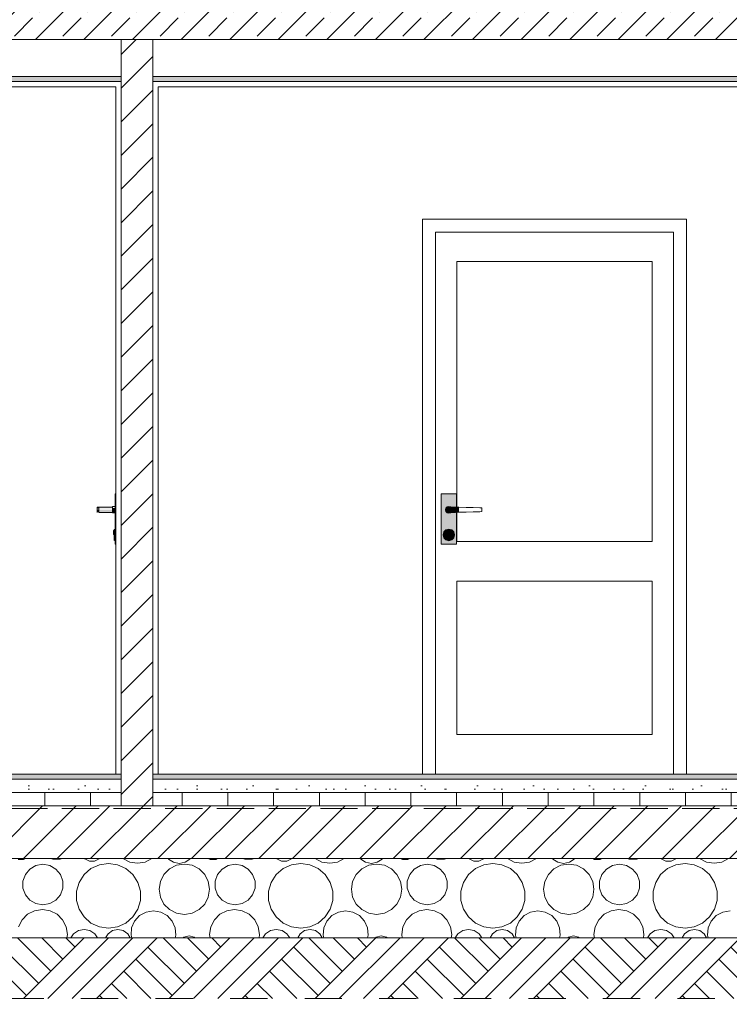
# Model space of a CAD drawing. Header units: millimetres. Extents: x -101298 to -58298, y 45839 to 66839.
# Tile 4 of 124: x -93972 to -91286, y 49698 to 53424. Entities that reach past the tile are written whole.
import ezdxf

# ---------------------------------------------------------------- set-up
doc = ezdxf.new("R2010")
doc.units = ezdxf.units.MM
doc.header["$MEASUREMENT"] = 0
doc.linetypes.add('Krawędzie ukryte', pattern=[195.611112, 141.111112, -54.5])
doc.linetypes.add('Przerywana', pattern=[282.222223, 141.111112, -141.111112])
for name, color, linetype, lineweight in [('Nowe_Konstrukcja - Stropy_Nr_pióra__21', 7, 'Continuous', 20), ('Nowe_Konstrukcja - Stropy_Nr_pióra__3', 7, 'Continuous', 13), ('Nowe_Konstrukcja - Ściany zew_Nr_pióra__106', 252, 'Continuous', 13), ('Nowe_Konstrukcja - Ściany zew_Nr_pióra__18', 9, 'Continuous', 15), ('Nowe_Konstrukcja - Ściany zew_Nr_pióra__19', 255, 'Continuous', 0), ('Nowe_Konstrukcja - Ściany zew_Nr_pióra__21', 7, 'Continuous', 20), ('Nowe_Konstrukcja - Ściany zew_Nr_pióra__3', 7, 'Continuous', 13)]:
    doc.layers.add(name, color=color, linetype=linetype, lineweight=lineweight)
for name, color, linetype, lineweight, true_color in [('Nowe_Konstrukcja - Stropy_Nr_pióra__23', 7, 'Continuous', 13, 0x858585), ('Nowe_Konstrukcja - Ściany zew_Nr_pióra__102', 7, 'Continuous', 13, 0x3e3e3e), ('Nowe_Konstrukcja - Ściany zew_Nr_pióra__142', 7, 'Continuous', 0, 0xe8e8e8), ('Nowe_Konstrukcja - Ściany zew_Nr_pióra__23', 7, 'Continuous', 13, 0x858585), ('Nowe_Konstrukcja - Ściany zew_Nr_pióra__61', 7, 'Continuous', 18, 0x6a6a6a), ('Nowe_Konstrukcja - Ściany zew_Nr_pióra__62', 7, 'Continuous', 18, 0xaaaaaa)]:
    doc.layers.add(name, color=color, linetype=linetype, lineweight=lineweight, true_color=true_color)
pattern_1 = [(45, (0, 0), (-63.63961, 63.63961), [])]
pattern_2 = [(0, (0, 0), (0, 389.7114), [24.375, -200.625]), (0, (112.5, 194.86), (0, 389.7114), [24.375, -200.625]), (60, (0, 0), (-337.5, 194.8557), [24.375, -200.625]), (60, (225, 0), (-337.5, 194.8557), [24.375, -200.625]), (120, (24.37, 0), (337.5, 194.8557), [24.375, -200.625]), (120, (249.38, 0), (337.5, 194.8557), [24.375, -200.625]), (0, (0, 37.5), (0, 75), [0, -75, 0, -112.5]), (45, (37.5, 37.5), (-53.03301, 53.03301), [0, -56.25, 0, -93.75])]
pattern_3 = [(90, (0, 0), (-173.20508, 0), [100, -200]), (90, (-86.6, 150), (-173.20508, 0), [100, -200]), (150, (-4e-14, 100), (86.60254, 150), [100, -200]), (150, (-173.2, 100), (86.60254, 150), [100, -200]), (210, (0, 0), (-86.60254, 150), [100, -200]), (210, (-173.2, -7e-14), (-86.60254, 150), [100, -200])]

# ---------------------------------------------------------------- blocks, each defined once
blk = doc.blocks.new('*X6')
at = {"layer": 'Nowe_Konstrukcja - Stropy_Nr_pióra__23', "color": 252, "linetype": 'Continuous', "lineweight": 13, "true_color": 0x858585}
for p, q in [((-93978.3, 50246.2), (-93957.5, 50246.2)), ((-93957.5, 50246.2), (-93950.2, 50249.4)), ((-93884.1, 50227.8), (-93910.4, 50223.2)), ((-93857.9, 50223.2), (-93884.1, 50227.8)), ((-93854.9, 50249.4), (-93847.1, 50246.7)), ((-93847.1, 50246.7), (-93819.1, 50246.7)), ((-93819.1, 50246.7), (-93811.4, 50249.4)), ((-93726.2, 50249.4), (-93725.8, 50248.9)), ((-93725.8, 50248.9), (-93708.3, 50239.7)), ((-93708.3, 50239.7), (-93688.5, 50239.7)), ((-93670.4, 50226), (-93702.1, 50211.5)), ((-93688.5, 50239.7), (-93671, 50248.9)), ((-93671, 50248.9), (-93670.6, 50249.4)), ((-93635.9, 50231), (-93670.4, 50226)), ((-93601.4, 50226), (-93635.9, 50231)), ((-93569.7, 50211.5), (-93601.4, 50226)), ((-93581, 50249.4), (-93555.4, 50236.4)), ((-93555.4, 50236.4), (-93526.2, 50231.7)), ((-93526.2, 50231.7), (-93496.9, 50236.4)), ((-93496.9, 50236.4), (-93471.4, 50249.4)), ((-93409.7, 50249.4), (-93408.6, 50247.7)), ((-93408.6, 50247.7), (-93390, 50235.3)), ((-93390, 50235.3), (-93368.1, 50231)), ((-93348.8, 50228.9), (-93378.3, 50224.2)), ((-93368.1, 50231), (-93346.2, 50235.3)), ((-93319.3, 50224.2), (-93348.8, 50228.9)), ((-93346.2, 50235.3), (-93327.7, 50247.7)), ((-93327.7, 50247.7), (-93326.6, 50249.4)), ((-93258.1, 50249.4), (-93250.9, 50246.2)), ((-93250.9, 50246.2), (-93230, 50246.2)), ((-93230, 50246.2), (-93222.8, 50249.4)), ((-93156.7, 50227.8), (-93183, 50223.2)), ((-93130.5, 50223.2), (-93156.7, 50227.8)), ((-93127.5, 50249.4), (-93119.7, 50246.7)), ((-93119.7, 50246.7), (-93091.7, 50246.7)), ((-93091.7, 50246.7), (-93084, 50249.4)), ((-92998.8, 50249.4), (-92998.4, 50248.9)), ((-92998.4, 50248.9), (-92980.9, 50239.7)), ((-92980.9, 50239.7), (-92961.1, 50239.7)), ((-92943, 50226), (-92974.7, 50211.5)), ((-92961.1, 50239.7), (-92943.6, 50248.9)), ((-92943.6, 50248.9), (-92943.2, 50249.4)), ((-92908.5, 50231), (-92943, 50226)), ((-92874, 50226), (-92908.5, 50231)), ((-92842.3, 50211.5), (-92874, 50226)), ((-92853.6, 50249.4), (-92828, 50236.4)), ((-92828, 50236.4), (-92798.8, 50231.7)), ((-92798.8, 50231.7), (-92769.5, 50236.4)), ((-92769.5, 50236.4), (-92743.9, 50249.4)), ((-92682.3, 50249.4), (-92681.1, 50247.7)), ((-92681.1, 50247.7), (-92662.6, 50235.3)), ((-92662.6, 50235.3), (-92640.7, 50231)), ((-92621.4, 50228.9), (-92650.9, 50224.2)), ((-92640.7, 50231), (-92618.8, 50235.3)), ((-92591.9, 50224.2), (-92621.4, 50228.9)), ((-92618.8, 50235.3), (-92600.3, 50247.7)), ((-92600.3, 50247.7), (-92599.1, 50249.4)), ((-92530.7, 50249.4), (-92523.5, 50246.2)), ((-92523.5, 50246.2), (-92502.6, 50246.2)), ((-92502.6, 50246.2), (-92495.4, 50249.4)), ((-92429.3, 50227.8), (-92455.6, 50223.2)), ((-92403.1, 50223.2), (-92429.3, 50227.8)), ((-92400.1, 50249.4), (-92392.3, 50246.7)), ((-92392.3, 50246.7), (-92364.3, 50246.7)), ((-92364.3, 50246.7), (-92356.5, 50249.4)), ((-92271.3, 50249.4), (-92271, 50248.9)), ((-92271, 50248.9), (-92253.5, 50239.7)), ((-92253.5, 50239.7), (-92233.7, 50239.7)), ((-92215.6, 50226), (-92247.3, 50211.5)), ((-92233.7, 50239.7), (-92216.1, 50248.9)), ((-92216.1, 50248.9), (-92215.8, 50249.4)), ((-92181.1, 50231), (-92215.6, 50226)), ((-92146.6, 50226), (-92181.1, 50231)), ((-92114.9, 50211.5), (-92146.6, 50226)), ((-92126.2, 50249.4), (-92100.6, 50236.4)), ((-92100.6, 50236.4), (-92071.4, 50231.7)), ((-92071.4, 50231.7), (-92042.1, 50236.4)), ((-92042.1, 50236.4), (-92016.5, 50249.4)), ((-91954.9, 50249.4), (-91953.7, 50247.7)), ((-91953.7, 50247.7), (-91935.2, 50235.3)), ((-91935.2, 50235.3), (-91913.3, 50231)), ((-91894, 50228.9), (-91923.5, 50224.2)), ((-91913.3, 50231), (-91891.4, 50235.3)), ((-91864.5, 50224.2), (-91894, 50228.9)), ((-91891.4, 50235.3), (-91872.9, 50247.7)), ((-91872.9, 50247.7), (-91871.7, 50249.4)), ((-91803.3, 50249.4), (-91796.1, 50246.2)), ((-91796.1, 50246.2), (-91775.2, 50246.2)), ((-91775.2, 50246.2), (-91768, 50249.4)), ((-91701.9, 50227.8), (-91728.1, 50223.2)), ((-91675.7, 50223.2), (-91701.9, 50227.8)), ((-91672.7, 50249.4), (-91664.9, 50246.7)), ((-91664.9, 50246.7), (-91636.9, 50246.7)), ((-91636.9, 50246.7), (-91629.1, 50249.4)), ((-91543.9, 50249.4), (-91543.6, 50248.9)), ((-91543.6, 50248.9), (-91526, 50239.7)), ((-91526, 50239.7), (-91506.2, 50239.7)), ((-91488.2, 50226), (-91519.9, 50211.5)), ((-91506.2, 50239.7), (-91488.7, 50248.9)), ((-91488.7, 50248.9), (-91488.4, 50249.4)), ((-91453.7, 50231), (-91488.2, 50226)), ((-91419.2, 50226), (-91453.7, 50231)), ((-91387.5, 50211.5), (-91419.2, 50226)), ((-91398.8, 50249.4), (-91373.2, 50236.4)), ((-91373.2, 50236.4), (-91343.9, 50231.7)), ((-91343.9, 50231.7), (-91314.7, 50236.4)), ((-91314.7, 50236.4), (-91289.1, 50249.4)), ((-93950.6, 50189.4), (-93959.7, 50164.4)), ((-93933.5, 50209.8), (-93950.6, 50189.4)), ((-93910.4, 50223.2), (-93933.5, 50209.8)), ((-93834.8, 50209.8), (-93857.9, 50223.2)), ((-93817.7, 50189.4), (-93834.8, 50209.8)), ((-93808.6, 50164.4), (-93817.7, 50189.4)), ((-93728.5, 50188.7), (-93747.3, 50159.4)), ((-93702.1, 50211.5), (-93728.5, 50188.7)), ((-93543.4, 50188.7), (-93569.7, 50211.5)), ((-93524.6, 50159.4), (-93543.4, 50188.7)), ((-93426, 50189.5), (-93439.5, 50162.9)), ((-93404.9, 50210.6), (-93426, 50189.5)), ((-93378.3, 50224.2), (-93404.9, 50210.6)), ((-93292.7, 50210.6), (-93319.3, 50224.2)), ((-93271.6, 50189.5), (-93292.7, 50210.6)), ((-93258.1, 50162.9), (-93271.6, 50189.5)), ((-93223.2, 50189.4), (-93232.3, 50164.4)), ((-93206, 50209.8), (-93223.2, 50189.4)), ((-93183, 50223.2), (-93206, 50209.8)), ((-93107.4, 50209.8), (-93130.5, 50223.2)), ((-93090.3, 50189.4), (-93107.4, 50209.8)), ((-93081.2, 50164.4), (-93090.3, 50189.4)), ((-93001, 50188.7), (-93019.9, 50159.4)), ((-92974.7, 50211.5), (-93001, 50188.7)), ((-92816, 50188.7), (-92842.3, 50211.5)), ((-92797.2, 50159.4), (-92816, 50188.7)), ((-92698.6, 50189.5), (-92712.1, 50162.9)), ((-92677.5, 50210.6), (-92698.6, 50189.5)), ((-92650.9, 50224.2), (-92677.5, 50210.6)), ((-92565.3, 50210.6), (-92591.9, 50224.2)), ((-92544.2, 50189.5), (-92565.3, 50210.6)), ((-92530.6, 50162.9), (-92544.2, 50189.5)), ((-92495.7, 50189.4), (-92504.9, 50164.4)), ((-92478.6, 50209.8), (-92495.7, 50189.4)), ((-92455.6, 50223.2), (-92478.6, 50209.8)), ((-92380, 50209.8), (-92403.1, 50223.2)), ((-92362.9, 50189.4), (-92380, 50209.8)), ((-92353.8, 50164.4), (-92362.9, 50189.4)), ((-92273.6, 50188.7), (-92292.5, 50159.4)), ((-92247.3, 50211.5), (-92273.6, 50188.7)), ((-92088.6, 50188.7), (-92114.9, 50211.5)), ((-92069.7, 50159.4), (-92088.6, 50188.7)), ((-91971.2, 50189.5), (-91984.7, 50162.9)), ((-91950.1, 50210.6), (-91971.2, 50189.5)), ((-91923.5, 50224.2), (-91950.1, 50210.6)), ((-91837.9, 50210.6), (-91864.5, 50224.2)), ((-91816.8, 50189.5), (-91837.9, 50210.6)), ((-91803.2, 50162.9), (-91816.8, 50189.5)), ((-91768.3, 50189.4), (-91777.4, 50164.4)), ((-91751.2, 50209.8), (-91768.3, 50189.4)), ((-91728.1, 50223.2), (-91751.2, 50209.8)), ((-91652.6, 50209.8), (-91675.7, 50223.2)), ((-91635.5, 50189.4), (-91652.6, 50209.8)), ((-91626.4, 50164.4), (-91635.5, 50189.4)), ((-91546.2, 50188.7), (-91565, 50159.4)), ((-91519.9, 50211.5), (-91546.2, 50188.7)), ((-91361.2, 50188.7), (-91387.5, 50211.5)), ((-91342.3, 50159.4), (-91361.2, 50188.7)), ((-93959.7, 50164.4), (-93959.7, 50137.8)), ((-93808.6, 50137.8), (-93808.6, 50164.4)), ((-93747.3, 50159.4), (-93757.1, 50126)), ((-93514.7, 50126), (-93524.6, 50159.4)), ((-93439.5, 50162.9), (-93444.2, 50133.4)), ((-93253.4, 50133.4), (-93258.1, 50162.9)), ((-93232.3, 50164.4), (-93232.3, 50137.8)), ((-93081.2, 50137.8), (-93081.2, 50164.4)), ((-93019.9, 50159.4), (-93029.7, 50126)), ((-92787.3, 50126), (-92797.2, 50159.4)), ((-92712.1, 50162.9), (-92716.8, 50133.4)), ((-92526, 50133.4), (-92530.6, 50162.9)), ((-92504.9, 50164.4), (-92504.9, 50137.8)), ((-92353.8, 50137.8), (-92353.8, 50164.4)), ((-92292.5, 50159.4), (-92302.3, 50126)), ((-92059.9, 50126), (-92069.7, 50159.4)), ((-91984.7, 50162.9), (-91989.4, 50133.4)), ((-91798.6, 50133.4), (-91803.2, 50162.9)), ((-91777.4, 50164.4), (-91777.4, 50137.8)), ((-91626.4, 50137.8), (-91626.4, 50164.4)), ((-91565, 50159.4), (-91574.9, 50126)), ((-91332.5, 50126), (-91342.3, 50159.4)), ((-93959.7, 50137.8), (-93950.6, 50112.7)), ((-93817.7, 50112.7), (-93808.6, 50137.8)), ((-93757.1, 50126), (-93757.1, 50091.1)), ((-93514.7, 50091.1), (-93514.7, 50126)), ((-93444.2, 50133.4), (-93439.5, 50104)), ((-93258.1, 50104), (-93253.4, 50133.4)), ((-93232.3, 50137.8), (-93223.2, 50112.7)), ((-93090.3, 50112.7), (-93081.2, 50137.8)), ((-93029.7, 50126), (-93029.7, 50091.1)), ((-92787.3, 50091.1), (-92787.3, 50126)), ((-92716.8, 50133.4), (-92712.1, 50104)), ((-92530.6, 50104), (-92526, 50133.4)), ((-92504.9, 50137.8), (-92495.7, 50112.7)), ((-92362.9, 50112.7), (-92353.8, 50137.8)), ((-92302.3, 50126), (-92302.3, 50091.1)), ((-92059.9, 50091.1), (-92059.9, 50126)), ((-91989.4, 50133.4), (-91984.7, 50104)), ((-91803.2, 50104), (-91798.6, 50133.4)), ((-91777.4, 50137.8), (-91768.3, 50112.7)), ((-91635.5, 50112.7), (-91626.4, 50137.8)), ((-91574.9, 50126), (-91574.9, 50091.1)), ((-91332.5, 50091.1), (-91332.5, 50126)), ((-93950.6, 50112.7), (-93933.5, 50092.3)), ((-93933.5, 50092.3), (-93910.4, 50079)), ((-93910.4, 50079), (-93884.1, 50074.4)), ((-93884.1, 50074.4), (-93857.9, 50079)), ((-93857.9, 50079), (-93834.8, 50092.3)), ((-93834.8, 50092.3), (-93817.7, 50112.7)), ((-93757.1, 50091.1), (-93747.3, 50057.7)), ((-93524.6, 50057.7), (-93514.7, 50091.1)), ((-93439.5, 50104), (-93426, 50077.4)), ((-93426, 50077.4), (-93404.9, 50056.3)), ((-93292.7, 50056.3), (-93271.6, 50077.4)), ((-93271.6, 50077.4), (-93258.1, 50104)), ((-93223.2, 50112.7), (-93206, 50092.3)), ((-93206, 50092.3), (-93183, 50079)), ((-93183, 50079), (-93156.7, 50074.4)), ((-93156.7, 50074.4), (-93130.5, 50079)), ((-93130.5, 50079), (-93107.4, 50092.3)), ((-93107.4, 50092.3), (-93090.3, 50112.7)), ((-93029.7, 50091.1), (-93019.9, 50057.7)), ((-92797.2, 50057.7), (-92787.3, 50091.1)), ((-92712.1, 50104), (-92698.6, 50077.4)), ((-92698.6, 50077.4), (-92677.5, 50056.3)), ((-92565.3, 50056.3), (-92544.2, 50077.4)), ((-92544.2, 50077.4), (-92530.6, 50104)), ((-92495.7, 50112.7), (-92478.6, 50092.3)), ((-92478.6, 50092.3), (-92455.6, 50079)), ((-92455.6, 50079), (-92429.3, 50074.4)), ((-92429.3, 50074.4), (-92403.1, 50079)), ((-92403.1, 50079), (-92380, 50092.3)), ((-92380, 50092.3), (-92362.9, 50112.7)), ((-92302.3, 50091.1), (-92292.5, 50057.7)), ((-92069.7, 50057.7), (-92059.9, 50091.1)), ((-91984.7, 50104), (-91971.2, 50077.4)), ((-91971.2, 50077.4), (-91950.1, 50056.3)), ((-91837.9, 50056.3), (-91816.8, 50077.4)), ((-91816.8, 50077.4), (-91803.2, 50104)), ((-91768.3, 50112.7), (-91751.2, 50092.3)), ((-91751.2, 50092.3), (-91728.1, 50079)), ((-91728.1, 50079), (-91701.9, 50074.4)), ((-91701.9, 50074.4), (-91675.7, 50079)), ((-91675.7, 50079), (-91652.6, 50092.3)), ((-91652.6, 50092.3), (-91635.5, 50112.7)), ((-91574.9, 50091.1), (-91565, 50057.7)), ((-91342.3, 50057.7), (-91332.5, 50091.1)), ((-93941.8, 50038.9), (-93962.7, 50018)), ((-93915.4, 50052.3), (-93941.8, 50038.9)), ((-93886.2, 50057), (-93915.4, 50052.3)), ((-93856.9, 50052.3), (-93886.2, 50057)), ((-93830.6, 50038.9), (-93856.9, 50052.3)), ((-93809.6, 50018), (-93830.6, 50038.9)), ((-93747.3, 50057.7), (-93728.5, 50028.4)), ((-93543.4, 50028.4), (-93524.6, 50057.7)), ((-93493.4, 50047.2), (-93518, 50033.8)), ((-93465.7, 50051.8), (-93493.4, 50047.2)), ((-93438.1, 50047.2), (-93465.7, 50051.8)), ((-93413.5, 50033.8), (-93438.1, 50047.2)), ((-93404.9, 50056.3), (-93378.3, 50042.7)), ((-93378.3, 50042.7), (-93348.8, 50038)), ((-93348.8, 50038), (-93319.3, 50042.7)), ((-93319.3, 50042.7), (-93292.7, 50056.3)), ((-93214.4, 50038.9), (-93235.3, 50018)), ((-93188, 50052.3), (-93214.4, 50038.9)), ((-93158.8, 50057), (-93188, 50052.3)), ((-93129.5, 50052.3), (-93158.8, 50057)), ((-93103.2, 50038.9), (-93129.5, 50052.3)), ((-93082.2, 50018), (-93103.2, 50038.9)), ((-93019.9, 50057.7), (-93001, 50028.4)), ((-92816, 50028.4), (-92797.2, 50057.7)), ((-92765.9, 50047.2), (-92790.6, 50033.8)), ((-92738.3, 50051.8), (-92765.9, 50047.2)), ((-92710.7, 50047.2), (-92738.3, 50051.8)), ((-92686, 50033.8), (-92710.7, 50047.2)), ((-92677.5, 50056.3), (-92650.9, 50042.7)), ((-92650.9, 50042.7), (-92621.4, 50038)), ((-92621.4, 50038), (-92591.9, 50042.7)), ((-92591.9, 50042.7), (-92565.3, 50056.3)), ((-92487, 50038.9), (-92507.9, 50018)), ((-92460.6, 50052.3), (-92487, 50038.9)), ((-92431.4, 50057), (-92460.6, 50052.3)), ((-92402.1, 50052.3), (-92431.4, 50057)), ((-92375.7, 50038.9), (-92402.1, 50052.3)), ((-92354.8, 50018), (-92375.7, 50038.9)), ((-92292.5, 50057.7), (-92273.6, 50028.4)), ((-92088.6, 50028.4), (-92069.7, 50057.7)), ((-92038.5, 50047.2), (-92063.2, 50033.8)), ((-92010.9, 50051.8), (-92038.5, 50047.2)), ((-91983.3, 50047.2), (-92010.9, 50051.8)), ((-91958.6, 50033.8), (-91983.3, 50047.2)), ((-91950.1, 50056.3), (-91923.5, 50042.7)), ((-91923.5, 50042.7), (-91894, 50038)), ((-91894, 50038), (-91864.5, 50042.7)), ((-91864.5, 50042.7), (-91837.9, 50056.3)), ((-91759.6, 50038.9), (-91780.5, 50018)), ((-91733.2, 50052.3), (-91759.6, 50038.9)), ((-91703.9, 50057), (-91733.2, 50052.3)), ((-91674.7, 50052.3), (-91703.9, 50057)), ((-91648.3, 50038.9), (-91674.7, 50052.3)), ((-91627.4, 50018), (-91648.3, 50038.9)), ((-91565, 50057.7), (-91546.2, 50028.4)), ((-91361.2, 50028.4), (-91342.3, 50057.7)), ((-91311.1, 50047.2), (-91335.7, 50033.8)), ((-91283.5, 50051.8), (-91311.1, 50047.2)), ((-93962.7, 50018), (-93976.2, 49991.6)), ((-93796.2, 49991.6), (-93809.6, 50018)), ((-93728.5, 50028.4), (-93702.1, 50005.5)), ((-93702.1, 50005.5), (-93670.4, 49991.1)), ((-93601.4, 49991.1), (-93569.7, 50005.5)), ((-93569.7, 50005.5), (-93543.4, 50028.4)), ((-93537, 50013.2), (-93548.2, 49987.6)), ((-93518, 50033.8), (-93537, 50013.2)), ((-93394.5, 50013.2), (-93413.5, 50033.8)), ((-93383.2, 49987.6), (-93394.5, 50013.2)), ((-93235.3, 50018), (-93248.8, 49991.6)), ((-93068.8, 49991.6), (-93082.2, 50018)), ((-93001, 50028.4), (-92974.7, 50005.5)), ((-92974.7, 50005.5), (-92943, 49991.1)), ((-92874, 49991.1), (-92842.3, 50005.5)), ((-92842.3, 50005.5), (-92816, 50028.4)), ((-92809.6, 50013.2), (-92820.8, 49987.6)), ((-92790.6, 50033.8), (-92809.6, 50013.2)), ((-92667.1, 50013.2), (-92686, 50033.8)), ((-92655.8, 49987.6), (-92667.1, 50013.2)), ((-92507.9, 50018), (-92521.3, 49991.6)), ((-92341.4, 49991.6), (-92354.8, 50018)), ((-92273.6, 50028.4), (-92247.3, 50005.5)), ((-92247.3, 50005.5), (-92215.6, 49991.1)), ((-92146.6, 49991.1), (-92114.9, 50005.5)), ((-92114.9, 50005.5), (-92088.6, 50028.4)), ((-92082.1, 50013.2), (-92093.4, 49987.6)), ((-92063.2, 50033.8), (-92082.1, 50013.2)), ((-91939.6, 50013.2), (-91958.6, 50033.8)), ((-91928.4, 49987.6), (-91939.6, 50013.2)), ((-91780.5, 50018), (-91793.9, 49991.6)), ((-91614, 49991.6), (-91627.4, 50018)), ((-91546.2, 50028.4), (-91519.9, 50005.5)), ((-91519.9, 50005.5), (-91488.2, 49991.1)), ((-91419.2, 49991.1), (-91387.5, 50005.5)), ((-91387.5, 50005.5), (-91361.2, 50028.4)), ((-91354.7, 50013.2), (-91366, 49987.6)), ((-91335.7, 50033.8), (-91354.7, 50013.2)), ((-93791.6, 49962.4), (-93796.2, 49991.6)), ((-93768.6, 49964.6), (-93778.7, 49949.4)), ((-93750, 49977), (-93768.6, 49964.6)), ((-93728.1, 49981.3), (-93750, 49977)), ((-93706.2, 49977), (-93728.1, 49981.3)), ((-93687.7, 49964.6), (-93706.2, 49977)), ((-93677.6, 49949.4), (-93687.7, 49964.6)), ((-93670.4, 49991.1), (-93635.9, 49986.1)), ((-93637.7, 49964.8), (-93646.6, 49949.4)), ((-93620.9, 49977), (-93637.7, 49964.8)), ((-93635.9, 49986.1), (-93601.4, 49991.1)), ((-93600.5, 49981.4), (-93620.9, 49977)), ((-93580.1, 49977), (-93600.5, 49981.4)), ((-93563.2, 49964.8), (-93580.1, 49977)), ((-93554.3, 49949.4), (-93563.2, 49964.8)), ((-93548.2, 49987.6), (-93550.5, 49959.7)), ((-93380.9, 49959.7), (-93383.2, 49987.6)), ((-93248.8, 49991.6), (-93253.4, 49962.4)), ((-93064.2, 49962.4), (-93068.8, 49991.6)), ((-93041.1, 49964.6), (-93051.3, 49949.4)), ((-93022.6, 49977), (-93041.1, 49964.6)), ((-93000.7, 49981.3), (-93022.6, 49977)), ((-92978.8, 49977), (-93000.7, 49981.3)), ((-92960.3, 49964.6), (-92978.8, 49977)), ((-92950.1, 49949.4), (-92960.3, 49964.6)), ((-92943, 49991.1), (-92908.5, 49986.1)), ((-92910.3, 49964.8), (-92919.2, 49949.4)), ((-92893.5, 49977), (-92910.3, 49964.8)), ((-92908.5, 49986.1), (-92874, 49991.1)), ((-92873.1, 49981.4), (-92893.5, 49977)), ((-92852.7, 49977), (-92873.1, 49981.4)), ((-92835.8, 49964.8), (-92852.7, 49977)), ((-92826.9, 49949.4), (-92835.8, 49964.8)), ((-92820.8, 49987.6), (-92823.1, 49959.7)), ((-92653.5, 49959.7), (-92655.8, 49987.6)), ((-92521.3, 49991.6), (-92526, 49962.4)), ((-92336.7, 49962.4), (-92341.4, 49991.6)), ((-92313.7, 49964.6), (-92323.9, 49949.4)), ((-92295.2, 49977), (-92313.7, 49964.6)), ((-92273.3, 49981.3), (-92295.2, 49977)), ((-92251.4, 49977), (-92273.3, 49981.3)), ((-92232.9, 49964.6), (-92251.4, 49977)), ((-92222.7, 49949.4), (-92232.9, 49964.6)), ((-92215.6, 49991.1), (-92181.1, 49986.1)), ((-92182.9, 49964.8), (-92191.8, 49949.4)), ((-92166, 49977), (-92182.9, 49964.8)), ((-92181.1, 49986.1), (-92146.6, 49991.1)), ((-92145.6, 49981.4), (-92166, 49977)), ((-92125.2, 49977), (-92145.6, 49981.4)), ((-92108.4, 49964.8), (-92125.2, 49977)), ((-92099.5, 49949.4), (-92108.4, 49964.8)), ((-92093.4, 49987.6), (-92095.7, 49959.7)), ((-91926.1, 49959.7), (-91928.4, 49987.6)), ((-91793.9, 49991.6), (-91798.6, 49962.4)), ((-91609.3, 49962.4), (-91614, 49991.6)), ((-91586.3, 49964.6), (-91596.4, 49949.4)), ((-91567.8, 49977), (-91586.3, 49964.6)), ((-91545.9, 49981.3), (-91567.8, 49977)), ((-91524, 49977), (-91545.9, 49981.3)), ((-91505.4, 49964.6), (-91524, 49977)), ((-91495.3, 49949.4), (-91505.4, 49964.6)), ((-91488.2, 49991.1), (-91453.7, 49986.1)), ((-91455.5, 49964.8), (-91464.4, 49949.4)), ((-91438.6, 49977), (-91455.5, 49964.8)), ((-91453.7, 49986.1), (-91419.2, 49991.1)), ((-91418.2, 49981.4), (-91438.6, 49977)), ((-91397.8, 49977), (-91418.2, 49981.4)), ((-91381, 49964.8), (-91397.8, 49977)), ((-91372.1, 49949.4), (-91381, 49964.8)), ((-91366, 49987.6), (-91368.3, 49959.7)), ((-93793.6, 49949.4), (-93791.6, 49962.4)), ((-93550.5, 49959.7), (-93547.9, 49949.4)), ((-93383.5, 49949.4), (-93380.9, 49959.7)), ((-93350.2, 49952.5), (-93353.7, 49949.4)), ((-93331, 49957.2), (-93350.2, 49952.5)), ((-93311.8, 49952.5), (-93331, 49957.2)), ((-93308.3, 49949.4), (-93311.8, 49952.5)), ((-93253.4, 49962.4), (-93251.3, 49949.4)), ((-93066.2, 49949.4), (-93064.2, 49962.4)), ((-92823.1, 49959.7), (-92820.5, 49949.4)), ((-92656.1, 49949.4), (-92653.5, 49959.7)), ((-92622.8, 49952.5), (-92626.2, 49949.4)), ((-92603.6, 49957.2), (-92622.8, 49952.5)), ((-92584.3, 49952.5), (-92603.6, 49957.2)), ((-92580.9, 49949.4), (-92584.3, 49952.5)), ((-92526, 49962.4), (-92523.9, 49949.4)), ((-92338.8, 49949.4), (-92336.7, 49962.4)), ((-92095.7, 49959.7), (-92093.1, 49949.4)), ((-91928.7, 49949.4), (-91926.1, 49959.7)), ((-91895.4, 49952.5), (-91898.8, 49949.4)), ((-91876.1, 49957.2), (-91895.4, 49952.5)), ((-91856.9, 49952.5), (-91876.1, 49957.2)), ((-91853.5, 49949.4), (-91856.9, 49952.5)), ((-91798.6, 49962.4), (-91796.5, 49949.4)), ((-91611.4, 49949.4), (-91609.3, 49962.4)), ((-91368.3, 49959.7), (-91365.7, 49949.4))]:
    blk.add_line(p, q, dxfattribs=at)
blk = doc.blocks.new('Wypełnienie_3_1', base_point=(0, 0))
at = {"layer": 'Nowe_Konstrukcja - Stropy_Nr_pióra__23', "color": 252, "linetype": 'Continuous', "lineweight": 13, "true_color": 0x858585}
blk.add_blockref('*X6', (0, 0), dxfattribs=at)

msp = doc.modelspace()

# ---------------------------------------------------------------- hatches: boundary and pattern name
at = {"layer": 'Nowe_Konstrukcja - Stropy_Nr_pióra__23', "linetype": 'Continuous', "lineweight": 13, "true_color": 0x858585}
h = msp.add_hatch(dxfattribs=at)
h.set_pattern_fill('Beton_zbrojony_0001', color=252, style=0, pattern_type=2)
h.set_pattern_definition([(45, (0, 0), (-91.92388, 91.92388), []), (45, (-45.96, 45.96), (-91.92388, 91.92388), [97.5, -32.5])])
h.paths.add_polyline_path([(-96667.8, 53299.4), (-96427.8, 53299.4), (-96427.8, 53349.4), (-86767.8, 53349.4), (-86527.8, 53349.4), (-86527.8, 53549.4), (-96667.8, 53549.4), (-96667.8, 53349.4)])
at = {"layer": 'Nowe_Konstrukcja - Stropy_Nr_pióra__23', "linetype": 'Continuous', "lineweight": 0, "true_color": 0xe0e0e0}
for points in [[(-93588, 53209.4), (-96427.8, 53209.4), (-96427.8, 53189.4), (-93588, 53189.4)], [(-90727.8, 53209.4), (-93468, 53209.4), (-93468, 53189.4), (-90727.8, 53189.4)], [(-93588, 50569.4), (-96427.8, 50569.4), (-96427.8, 50549.4), (-93588, 50549.4)], [(-90727.8, 50569.4), (-93468, 50569.4), (-93468, 50549.4), (-90727.8, 50549.4)]]:
    msp.add_hatch(color=254, dxfattribs=at).paths.add_polyline_path(points)
at = {"layer": 'Nowe_Konstrukcja - Stropy_Nr_pióra__23', "linetype": 'Continuous', "lineweight": 13, "true_color": 0x858585}
h = msp.add_hatch(dxfattribs=at)
h.set_pattern_fill('Beton_lekki_0001', color=252, style=0, pattern_type=2)
h.set_pattern_definition(pattern_2)
h.paths.add_polyline_path([(-93588, 50549.4), (-96427.8, 50549.4), (-96427.8, 50499.4), (-93588, 50499.4)])
h = msp.add_hatch(dxfattribs=at)
h.set_pattern_fill('Beton_lekki_0001', color=252, style=0, pattern_type=2)
h.set_pattern_definition(pattern_2)
h.paths.add_polyline_path([(-90727.8, 50549.4), (-93468, 50549.4), (-93468, 50499.4), (-90727.8, 50499.4)])
h = msp.add_hatch(dxfattribs=at)
h.set_pattern_fill('Styropian_0001', color=252, style=0, pattern_type=2)
h.set_pattern_definition(pattern_3)
h.paths.add_polyline_path([(-93588, 50499.4), (-96427.8, 50499.4), (-96427.8, 50449.4), (-93588, 50449.4)])
h = msp.add_hatch(dxfattribs=at)
h.set_pattern_fill('Styropian_0001', color=252, style=0, pattern_type=2)
h.set_pattern_definition(pattern_3)
h.paths.add_polyline_path([(-90727.8, 50499.4), (-93468, 50499.4), (-93468, 50449.4), (-90727.8, 50449.4)])
at = {"layer": 'Nowe_Konstrukcja - Ściany zew_Nr_pióra__102', "linetype": 'Continuous', "lineweight": 13, "true_color": 0x3e3e3e}
for points in [[(-93621, 51569.4), (-93621, 51563.4), (-93611, 51562.9), (-93611, 51569.4)], [(-92358.2, 51575.4), (-92359.1, 51575.9), (-92360.8, 51569.4), (-92359.8, 51569.4)], [(-92359.8, 51569.4), (-92360.8, 51569.4), (-92359.1, 51562.9), (-92358.2, 51563.4)], [(-92353.8, 51579.8), (-92354.3, 51580.7), (-92359.1, 51575.9), (-92358.2, 51575.4)], [(-93621, 51563.4), (-93621, 51559), (-93611, 51558.1), (-93611, 51562.9)], [(-93621, 51559), (-93621, 51557.4), (-93611, 51556.4), (-93611, 51558.1)], [(-92358.2, 51563.4), (-92359.1, 51562.9), (-92354.3, 51558.1), (-92353.8, 51559)], [(-92353.8, 51559), (-92354.3, 51558.1), (-92347.8, 51556.4), (-92347.8, 51557.4)], [(-92347.8, 51557.4), (-92347.8, 51556.4), (-92341.3, 51558.1), (-92341.8, 51559)], [(-92341.8, 51559), (-92341.3, 51558.1), (-92340.1, 51559.4), (-92341.4, 51559.4)], [(-93617, 51483.4), (-93617, 51479.9), (-93615, 51479.4), (-93615, 51483.4)], [(-93617, 51479.9), (-93617, 51477.3), (-93615, 51476.5), (-93615, 51479.4)], [(-93617, 51477.3), (-93617, 51476.4), (-93615, 51475.4), (-93615, 51476.5)], [(-92353.9, 51486.9), (-92354.7, 51487.4), (-92355.8, 51483.4), (-92354.8, 51483.4)], [(-92354.8, 51483.4), (-92355.8, 51483.4), (-92354.7, 51479.4), (-92353.9, 51479.9)], [(-92353.9, 51479.9), (-92354.7, 51479.4), (-92351.8, 51476.5), (-92351.3, 51477.3)], [(-92351.3, 51477.3), (-92351.8, 51476.5), (-92347.8, 51475.4), (-92347.8, 51476.4)], [(-92347.8, 51476.4), (-92347.8, 51475.4), (-92343.8, 51476.5), (-92344.3, 51477.3)], [(-92344.3, 51477.3), (-92343.8, 51476.5), (-92340.9, 51479.4), (-92341.8, 51479.9)]]:
    msp.add_hatch(color=250, dxfattribs=at).paths.add_polyline_path(points)
at = {"layer": 'Nowe_Konstrukcja - Ściany zew_Nr_pióra__106', "linetype": 'Continuous', "lineweight": 13}
for points in [[(-93672, 51560.7), (-93672, 51564.4), (-93679, 51564.4), (-93679, 51560.7)], [(-93621, 51559.4), (-93621, 51560.7), (-93672, 51560.7), (-93672, 51559.4)], [(-93615, 51464.4), (-93615, 51457.1), (-93611, 51455.3), (-93611, 51463.4)], [(-92367.8, 51474.4), (-92369.8, 51474.4), (-92366.9, 51463.4), (-92365.1, 51464.4)], [(-92365.1, 51464.4), (-92366.9, 51463.4), (-92358.8, 51455.3), (-92357.8, 51457.1)], [(-92357.8, 51457.1), (-92358.8, 51455.3), (-92347.8, 51452.4), (-92347.8, 51454.4)], [(-92347.8, 51454.4), (-92347.8, 51452.4), (-92336.8, 51455.3), (-92337.8, 51457.1)], [(-92341.8, 51486.9), (-92340.9, 51487.4), (-92343.8, 51490.3), (-92344.3, 51489.5)]]:
    msp.add_hatch(color=252, dxfattribs=at).paths.add_polyline_path(points)
at = {"layer": 'Nowe_Konstrukcja - Ściany zew_Nr_pióra__142', "linetype": 'Continuous', "lineweight": 0, "true_color": 0xe8e8e8}
for points in [[(-93672, 51578.1), (-93672, 51579.4), (-93679, 51579.4), (-93679, 51578.1)], [(-93672, 51574.4), (-93672, 51578.1), (-93679, 51578.1), (-93679, 51574.4)], [(-93621, 51578.1), (-93621, 51579.4), (-93672, 51579.4), (-93672, 51578.1)], [(-93621, 51574.4), (-93621, 51578.1), (-93672, 51578.1), (-93672, 51574.4)], [(-92327.8, 51474.4), (-92325.8, 51474.4), (-92328.8, 51485.4), (-92330.5, 51484.4)]]:
    msp.add_hatch(color=254, dxfattribs=at).paths.add_polyline_path(points)
at = {"layer": 'Nowe_Konstrukcja - Ściany zew_Nr_pióra__18', "linetype": 'Continuous', "lineweight": 15}
for points in [[(-93608, 51439.4), (-93608, 51629.4), (-93611, 51629.4), (-93611, 51439.4)], [(-92347.8, 51559.4), (-92322.8, 51559.4), (-92322.8, 51579.4), (-92347.8, 51579.4), (-92352.8, 51578.1), (-92356.5, 51574.4), (-92357.8, 51569.4), (-92356.5, 51564.4), (-92352.8, 51560.7)], [(-92322.8, 51579.4), (-92322.8, 51559.4), (-92309.4, 51559.8), (-92309.4, 51579)], [(-93615, 51494.4), (-93615, 51491.7), (-93611, 51493.5), (-93611, 51496.4)], [(-92330.5, 51464.4), (-92328.8, 51463.4), (-92325.8, 51474.4), (-92327.8, 51474.4)]]:
    msp.add_hatch(color=9, dxfattribs=at).paths.add_polyline_path(points)
h = msp.add_hatch(color=9, dxfattribs=at)
h.paths.add_polyline_path([(-92319.3, 51629.4), (-92376.3, 51629.4), (-92376.3, 51439.4), (-92319.3, 51439.4), (-92319.3, 51559.5), (-92322.8, 51559.4), (-92340.1, 51559.4), (-92341.3, 51558.1), (-92347.8, 51556.4), (-92354.3, 51558.1), (-92359.1, 51562.9), (-92360.8, 51569.4), (-92359.1, 51575.9), (-92354.3, 51580.7), (-92347.8, 51582.4), (-92341.3, 51580.7), (-92340.1, 51579.4), (-92322.8, 51579.4), (-92319.3, 51579.3)])
h.paths.add_polyline_path([(-92366.9, 51463.4), (-92369.8, 51474.4), (-92366.9, 51485.4), (-92358.8, 51493.5), (-92347.8, 51496.4), (-92336.8, 51493.5), (-92328.8, 51485.4), (-92325.8, 51474.4), (-92328.8, 51463.4), (-92336.8, 51455.3), (-92347.8, 51452.4), (-92358.8, 51455.3)], flags=0)
h = msp.add_hatch(color=9, dxfattribs=at)
h.paths.add_polyline_path([(-92367.8, 51474.4), (-92365.1, 51464.4), (-92357.8, 51457.1), (-92347.8, 51454.4), (-92337.8, 51457.1), (-92330.5, 51464.4), (-92327.8, 51474.4), (-92330.5, 51484.4), (-92337.8, 51491.7), (-92347.8, 51494.4), (-92357.8, 51491.7), (-92365.1, 51484.4)])
h.paths.add_polyline_path([(-92355.8, 51483.4), (-92354.7, 51487.4), (-92351.8, 51490.3), (-92347.8, 51491.4), (-92343.8, 51490.3), (-92340.9, 51487.4), (-92339.8, 51483.4), (-92340.9, 51479.4), (-92343.8, 51476.5), (-92347.8, 51475.4), (-92351.8, 51476.5), (-92354.7, 51479.4)], flags=0)
at = {"layer": 'Nowe_Konstrukcja - Ściany zew_Nr_pióra__19', "linetype": 'Continuous', "lineweight": 0}
for points in [[(-92337.8, 51491.7), (-92336.8, 51493.5), (-92347.8, 51496.4), (-92347.8, 51494.4)], [(-92330.5, 51484.4), (-92328.8, 51485.4), (-92336.8, 51493.5), (-92337.8, 51491.7)]]:
    msp.add_hatch(color=255, dxfattribs=at).paths.add_polyline_path(points)
at = {"layer": 'Nowe_Konstrukcja - Ściany zew_Nr_pióra__23', "linetype": 'Continuous', "lineweight": 13, "true_color": 0x858585}
h = msp.add_hatch(dxfattribs=at)
h.set_pattern_fill('Bloczki_ceramiczne_0001', color=252, style=0, pattern_type=2)
h.set_pattern_definition(pattern_1)
h.paths.add_polyline_path([(-93468, 53349.4), (-93588, 53349.4), (-93588, 50449.4), (-93468, 50449.4)])
for points in [[(-92341.8, 51579.8), (-92341.3, 51580.7), (-92347.8, 51582.4), (-92347.8, 51581.4)], [(-92341.8, 51579.8), (-92341.4, 51579.4), (-92340.1, 51579.4), (-92341.3, 51580.7)], [(-93621, 51560.7), (-93621, 51564.4), (-93672, 51564.4), (-93672, 51560.7)], [(-93615, 51474.4), (-93615, 51464.4), (-93611, 51463.4), (-93611, 51474.4)], [(-92344.3, 51489.5), (-92343.8, 51490.3), (-92347.8, 51491.4), (-92347.8, 51490.4)], [(-92337.8, 51457.1), (-92336.8, 51455.3), (-92328.8, 51463.4), (-92330.5, 51464.4)]]:
    msp.add_hatch(color=252, dxfattribs=at).paths.add_polyline_path(points)
h = msp.add_hatch(dxfattribs=at)
h.set_pattern_fill('Bloczki_ceramiczne_0001', color=252, style=0, pattern_type=2)
h.set_pattern_definition(pattern_1)
h.paths.add_polyline_path([(-96427.8, 50449.4), (-96427.8, 50249.4), (-86767.8, 50249.4), (-86767.8, 50449.4)])
h = msp.add_hatch(dxfattribs=at)
h.set_pattern_fill('Grunt_0001', color=252, style=0, pattern_type=2)
h.set_pattern_definition([(45, (0, 0), (-137.8858, 137.8858), []), (45, (-45.96, 45.96), (-275.7716, 275.7716), []), (45, (-91.92, 91.92), (-275.7716, 275.7716), []), (135, (-137.886, 137.886), (45.96194, 45.96194), [195, -195])])
h.paths.add_polyline_path([(-96427.8, 49949.4), (-86767.8, 49949.4), (-86767.8, 49719.7), (-96427.8, 49719.7)])
at = {"layer": 'Nowe_Konstrukcja - Ściany zew_Nr_pióra__61', "linetype": 'Continuous', "lineweight": 18, "true_color": 0x6a6a6a}
for points in [[(-93621, 51575.4), (-93621, 51569.4), (-93611, 51569.4), (-93611, 51575.9)], [(-92359.8, 51569.4), (-92358.2, 51563.4), (-92353.8, 51559), (-92347.8, 51557.4), (-92341.8, 51559), (-92341.4, 51559.4), (-92347.8, 51559.4), (-92352.8, 51560.7), (-92356.5, 51564.4), (-92357.8, 51569.4), (-92356.5, 51574.4), (-92352.8, 51578.1), (-92347.8, 51579.4), (-92341.4, 51579.4), (-92341.8, 51579.8), (-92347.8, 51581.4), (-92353.8, 51579.8), (-92358.2, 51575.4)], [(-92347.8, 51581.4), (-92347.8, 51582.4), (-92354.3, 51580.7), (-92353.8, 51579.8)], [(-93617, 51490.4), (-93617, 51489.5), (-93615, 51490.3), (-93615, 51491.4)], [(-93617, 51489.5), (-93617, 51486.9), (-93615, 51487.4), (-93615, 51490.3)], [(-93617, 51486.9), (-93617, 51483.4), (-93615, 51483.4), (-93615, 51487.4)], [(-92340.8, 51483.4), (-92341.8, 51486.9), (-92344.3, 51489.5), (-92347.8, 51490.4), (-92351.3, 51489.5), (-92353.9, 51486.9), (-92354.8, 51483.4), (-92353.9, 51479.9), (-92351.3, 51477.3), (-92347.8, 51476.4), (-92344.3, 51477.3), (-92341.8, 51479.9)], [(-92351.3, 51489.5), (-92351.8, 51490.3), (-92354.7, 51487.4), (-92353.9, 51486.9)], [(-92341.8, 51479.9), (-92340.9, 51479.4), (-92339.8, 51483.4), (-92340.8, 51483.4)]]:
    msp.add_hatch(color=251, dxfattribs=at).paths.add_polyline_path(points)
at = {"layer": 'Nowe_Konstrukcja - Ściany zew_Nr_pióra__62', "linetype": 'Continuous', "lineweight": 18, "true_color": 0xaaaaaa}
for points in [[(-93672, 51564.4), (-93672, 51569.4), (-93679, 51569.4), (-93679, 51564.4)], [(-93621, 51564.4), (-93621, 51569.4), (-93672, 51569.4), (-93672, 51564.4)], [(-92357.8, 51491.7), (-92358.8, 51493.5), (-92366.9, 51485.4), (-92365.1, 51484.4)], [(-93615, 51484.4), (-93615, 51474.4), (-93611, 51474.4), (-93611, 51485.4)], [(-93615, 51457.1), (-93615, 51454.4), (-93611, 51452.4), (-93611, 51455.3)]]:
    msp.add_hatch(color=253, dxfattribs=at).paths.add_polyline_path(points)

# ---------------------------------------------------------------- linework, layer by layer
at = {"layer": 'Nowe_Konstrukcja - Stropy_Nr_pióra__21', "color": 7, "linetype": 'Continuous', "lineweight": 20, "flags": 128}
msp.add_lwpolyline([(-96667.8, 53299.4), (-96427.8, 53299.4), (-96427.8, 53349.4), (-86767.8, 53349.4), (-86527.8, 53349.4), (-86527.8, 53549.4), (-96667.8, 53549.4), (-96667.8, 53349.4)], close=True, dxfattribs=at)
at = {"layer": 'Nowe_Konstrukcja - Stropy_Nr_pióra__3', "color": 7, "linetype": 'Continuous', "lineweight": 13}
for p, q in [((-96407.8, 53349.4), (-93588, 53349.4)), ((-96427.8, 53209.4), (-93588, 53209.4)), ((-96407.8, 53209.4), (-93588, 53209.4)), ((-93468, 53209.4), (-90727.8, 53209.4)), ((-93468, 53209.4), (-90727.8, 53209.4)), ((-96427.8, 53189.4), (-93588, 53189.4)), ((-96407.8, 53189.4), (-93588, 53189.4)), ((-93468, 53189.4), (-90727.8, 53189.4)), ((-93468, 53189.4), (-90727.8, 53189.4)), ((-96427.8, 50549.4), (-93588, 50549.4)), ((-96407.8, 50549.4), (-93588, 50549.4)), ((-93468, 50549.4), (-90727.8, 50549.4)), ((-93468, 50549.4), (-90727.8, 50549.4)), ((-96427.8, 50499.4), (-93588, 50499.4)), ((-96407.8, 50499.4), (-93588, 50499.4)), ((-93468, 50499.4), (-90727.8, 50499.4)), ((-93468, 50499.4), (-90727.8, 50499.4)), ((-96427.8, 50449.4), (-86767.8, 50449.4)), ((-96427.8, 50249.4), (-86767.8, 50249.4)), ((-96407.8, 50249.4), (-86767.8, 50249.4))]:
    msp.add_line(p, q, dxfattribs=at)
at = {"layer": 'Nowe_Konstrukcja - Ściany zew_Nr_pióra__21', "color": 7, "linetype": 'Krawędzie ukryte', "lineweight": 20, "flags": 128}
msp.add_lwpolyline([(-96418.2, 49719.7), (-96417.8, 50439.4), (-86777.8, 50439.4), (-86777.8, 49719.7)], dxfattribs=at)
at = {"layer": 'Nowe_Konstrukcja - Ściany zew_Nr_pióra__3', "color": 7, "linetype": 'Continuous', "lineweight": 13}
for p, q in [((-96427.8, 53349.4), (-93588, 53349.4)), ((-93588, 50569.4), (-93588, 53349.4)), ((-93588, 50449.4), (-93588, 53349.4)), ((-93468, 53349.4), (-90727.8, 53349.4)), ((-93468, 50449.4), (-93468, 53349.4)), ((-93468, 50569.4), (-93468, 53349.4)), ((-96407.8, 53169.4), (-93608, 53169.4)), ((-93608, 50569.4), (-93608, 53169.4)), ((-93448, 50569.4), (-93448, 53169.4)), ((-93448, 53169.4), (-90747.8, 53169.4)), ((-92447.8, 52669.4), (-92447.8, 52619.4)), ((-91447.8, 52669.4), (-92447.8, 52669.4)), ((-91447.8, 52619.4), (-91447.8, 52669.4)), ((-92447.8, 52619.4), (-92447.8, 50569.4)), ((-92397.8, 52509.4), (-92397.8, 52619.4)), ((-92397.8, 52619.4), (-91497.8, 52619.4)), ((-91497.8, 52619.4), (-91497.8, 52509.4)), ((-91447.8, 50569.4), (-91447.8, 52619.4)), ((-92397.8, 50719.4), (-92397.8, 52509.4)), ((-91577.8, 52509.4), (-92317.8, 52509.4)), ((-92317.8, 52509.4), (-92317.8, 51579.3)), ((-91577.8, 51449.4), (-91577.8, 52509.4)), ((-91497.8, 52509.4), (-91497.8, 50719.4)), ((-93611, 51439.4), (-93611, 51629.4)), ((-93608, 51629.4), (-93611, 51629.4)), ((-92376.3, 51629.4), (-92319.3, 51629.4)), ((-92376.3, 51439.4), (-92376.3, 51629.4)), ((-92319.3, 51629.4), (-92319.3, 51579.3)), ((-93679, 51578.1), (-93679, 51579.4)), ((-93672, 51579.4), (-93679, 51579.4)), ((-93679, 51574.4), (-93679, 51578.1)), ((-93679, 51569.4), (-93679, 51574.4)), ((-93679, 51564.4), (-93679, 51569.4)), ((-93672, 51578.1), (-93672, 51579.4)), ((-93621, 51579.4), (-93672, 51579.4)), ((-93672, 51574.4), (-93672, 51578.1)), ((-93672, 51569.4), (-93672, 51574.4)), ((-93672, 51564.4), (-93672, 51569.4)), ((-93621, 51581.4), (-93611, 51582.4)), ((-93621, 51579.8), (-93621, 51581.4)), ((-93621, 51575.4), (-93621, 51579.8)), ((-93621, 51569.4), (-93621, 51575.4)), ((-93621, 51563.4), (-93621, 51569.4)), ((-92360.8, 51569.4), (-92359.1, 51575.9)), ((-92359.1, 51562.9), (-92360.8, 51569.4)), ((-92359.8, 51569.4), (-92358.2, 51575.4)), ((-92358.2, 51563.4), (-92359.8, 51569.4)), ((-92359.1, 51575.9), (-92354.3, 51580.7)), ((-92358.2, 51575.4), (-92353.8, 51579.8)), ((-92357.8, 51569.4), (-92356.5, 51574.4)), ((-92356.5, 51564.4), (-92357.8, 51569.4)), ((-92356.5, 51574.4), (-92352.8, 51578.1)), ((-92354.3, 51580.7), (-92347.8, 51582.4)), ((-92353.8, 51579.8), (-92347.8, 51581.4)), ((-92352.8, 51578.1), (-92347.8, 51579.4)), ((-92347.8, 51582.4), (-92341.3, 51580.7)), ((-92347.8, 51581.4), (-92341.8, 51579.8)), ((-92347.8, 51579.4), (-92322.8, 51579.4)), ((-92341.8, 51579.8), (-92341.4, 51579.4)), ((-92341.3, 51580.7), (-92340.1, 51579.4)), ((-92322.8, 51579.4), (-92309.4, 51579)), ((-92309.4, 51579), (-92282.7, 51578.2)), ((-92282.7, 51578.2), (-92256.3, 51577.4)), ((-92256.3, 51577.4), (-92230.4, 51576.7)), ((-92230.4, 51576.7), (-92222.4, 51576.4)), ((-92222.4, 51576.4), (-92222.4, 51562.4)), ((-93679, 51560.7), (-93679, 51564.4)), ((-93679, 51559.4), (-93679, 51560.7)), ((-93672, 51560.7), (-93672, 51564.4)), ((-93672, 51559.4), (-93672, 51560.7)), ((-93621, 51559.4), (-93672, 51559.4)), ((-93621, 51559), (-93621, 51563.4)), ((-93621, 51557.4), (-93621, 51559)), ((-93621, 51557.4), (-93611, 51556.4)), ((-92354.3, 51558.1), (-92359.1, 51562.9)), ((-92353.8, 51559), (-92358.2, 51563.4)), ((-92352.8, 51560.7), (-92356.5, 51564.4)), ((-92347.8, 51556.4), (-92354.3, 51558.1)), ((-92347.8, 51557.4), (-92353.8, 51559)), ((-92347.8, 51559.4), (-92352.8, 51560.7)), ((-92322.8, 51559.4), (-92347.8, 51559.4)), ((-92341.8, 51559), (-92347.8, 51557.4)), ((-92341.3, 51558.1), (-92347.8, 51556.4)), ((-92341.4, 51559.4), (-92341.8, 51559)), ((-92340.1, 51559.4), (-92341.3, 51558.1)), ((-92309.4, 51559.8), (-92322.8, 51559.4)), ((-92319.3, 51559.5), (-92319.3, 51439.4)), ((-92317.8, 51559.5), (-92317.8, 51449.4)), ((-92282.7, 51560.6), (-92309.4, 51559.8)), ((-92256.3, 51561.4), (-92282.7, 51560.6)), ((-92230.4, 51562.1), (-92256.3, 51561.4)), ((-92222.4, 51562.4), (-92230.4, 51562.1)), ((-93615, 51494.4), (-93611, 51496.4)), ((-93615, 51491.7), (-93615, 51494.4)), ((-92366.9, 51485.4), (-92358.8, 51493.5)), ((-92358.8, 51493.5), (-92347.8, 51496.4)), ((-92357.8, 51491.7), (-92347.8, 51494.4)), ((-92347.8, 51496.4), (-92336.8, 51493.5)), ((-92347.8, 51494.4), (-92337.8, 51491.7)), ((-92336.8, 51493.5), (-92328.8, 51485.4)), ((-93617, 51490.4), (-93615, 51491.4)), ((-93617, 51489.5), (-93617, 51490.4)), ((-93617, 51486.9), (-93617, 51489.5)), ((-93617, 51483.4), (-93617, 51486.9)), ((-93617, 51479.9), (-93617, 51483.4)), ((-93617, 51477.3), (-93617, 51479.9)), ((-93617, 51476.4), (-93617, 51477.3)), ((-93617, 51476.4), (-93615, 51475.4)), ((-93615, 51484.4), (-93615, 51491.7)), ((-93615, 51474.4), (-93615, 51484.4)), ((-93615, 51464.4), (-93615, 51474.4)), ((-93615, 51457.1), (-93615, 51464.4)), ((-93615, 51454.4), (-93615, 51457.1)), ((-92369.8, 51474.4), (-92366.9, 51485.4)), ((-92366.9, 51463.4), (-92369.8, 51474.4)), ((-92367.8, 51474.4), (-92365.1, 51484.4)), ((-92365.1, 51464.4), (-92367.8, 51474.4)), ((-92358.8, 51455.3), (-92366.9, 51463.4)), ((-92365.1, 51484.4), (-92357.8, 51491.7)), ((-92357.8, 51457.1), (-92365.1, 51464.4)), ((-92347.8, 51452.4), (-92358.8, 51455.3)), ((-92347.8, 51454.4), (-92357.8, 51457.1)), ((-92355.8, 51483.4), (-92354.7, 51487.4)), ((-92354.7, 51479.4), (-92355.8, 51483.4)), ((-92354.8, 51483.4), (-92353.9, 51486.9)), ((-92353.9, 51479.9), (-92354.8, 51483.4)), ((-92354.7, 51487.4), (-92351.8, 51490.3)), ((-92351.8, 51476.5), (-92354.7, 51479.4)), ((-92353.9, 51486.9), (-92351.3, 51489.5)), ((-92351.3, 51477.3), (-92353.9, 51479.9)), ((-92351.8, 51490.3), (-92347.8, 51491.4)), ((-92347.8, 51475.4), (-92351.8, 51476.5)), ((-92351.3, 51489.5), (-92347.8, 51490.4)), ((-92347.8, 51476.4), (-92351.3, 51477.3)), ((-92347.8, 51491.4), (-92343.8, 51490.3)), ((-92347.8, 51490.4), (-92344.3, 51489.5)), ((-92344.3, 51477.3), (-92347.8, 51476.4)), ((-92343.8, 51476.5), (-92347.8, 51475.4)), ((-92337.8, 51457.1), (-92347.8, 51454.4)), ((-92336.8, 51455.3), (-92347.8, 51452.4)), ((-92344.3, 51489.5), (-92341.8, 51486.9)), ((-92341.8, 51479.9), (-92344.3, 51477.3)), ((-92343.8, 51490.3), (-92340.9, 51487.4)), ((-92340.9, 51479.4), (-92343.8, 51476.5)), ((-92341.8, 51486.9), (-92340.8, 51483.4)), ((-92340.8, 51483.4), (-92341.8, 51479.9)), ((-92340.9, 51487.4), (-92339.8, 51483.4)), ((-92339.8, 51483.4), (-92340.9, 51479.4)), ((-92337.8, 51491.7), (-92330.5, 51484.4)), ((-92330.5, 51464.4), (-92337.8, 51457.1)), ((-92328.8, 51463.4), (-92336.8, 51455.3)), ((-92330.5, 51484.4), (-92327.8, 51474.4)), ((-92327.8, 51474.4), (-92330.5, 51464.4)), ((-92328.8, 51485.4), (-92325.8, 51474.4)), ((-92325.8, 51474.4), (-92328.8, 51463.4)), ((-93615, 51454.4), (-93611, 51452.4)), ((-93608, 51439.4), (-93611, 51439.4)), ((-92319.3, 51439.4), (-92376.3, 51439.4)), ((-92317.8, 51449.4), (-91577.8, 51449.4)), ((-91577.8, 51299.4), (-92317.8, 51299.4)), ((-92317.8, 51299.4), (-92317.8, 50719.4)), ((-91577.8, 50719.4), (-91577.8, 51299.4)), ((-92397.8, 50569.4), (-92397.8, 50719.4)), ((-92317.8, 50719.4), (-91577.8, 50719.4)), ((-91497.8, 50719.4), (-91497.8, 50569.4)), ((-96427.8, 50569.4), (-93588, 50569.4)), ((-93468, 50569.4), (-90727.8, 50569.4)), ((-96427.8, 49949.4), (-86767.8, 49949.4))]:
    msp.add_line(p, q, dxfattribs=at)
at = {"layer": 'Nowe_Konstrukcja - Ściany zew_Nr_pióra__3', "color": 7, "linetype": 'Przerywana', "lineweight": 13, "flags": 128}
msp.add_lwpolyline([(-95997.8, 49719.7), (-69897.8, 49719.7), (-69897.8, 49319.7), (-95997.8, 49319.7)], close=True, dxfattribs=at)

# ---------------------------------------------------------------- block references
at = {"layer": 'Nowe_Konstrukcja - Stropy_Nr_pióra__23', "color": 252, "linetype": 'Continuous', "lineweight": 13, "true_color": 0x858585}
msp.add_blockref('Wypełnienie_3_1', (0, 0), dxfattribs=at)

doc.saveas('drawing.dxf')
